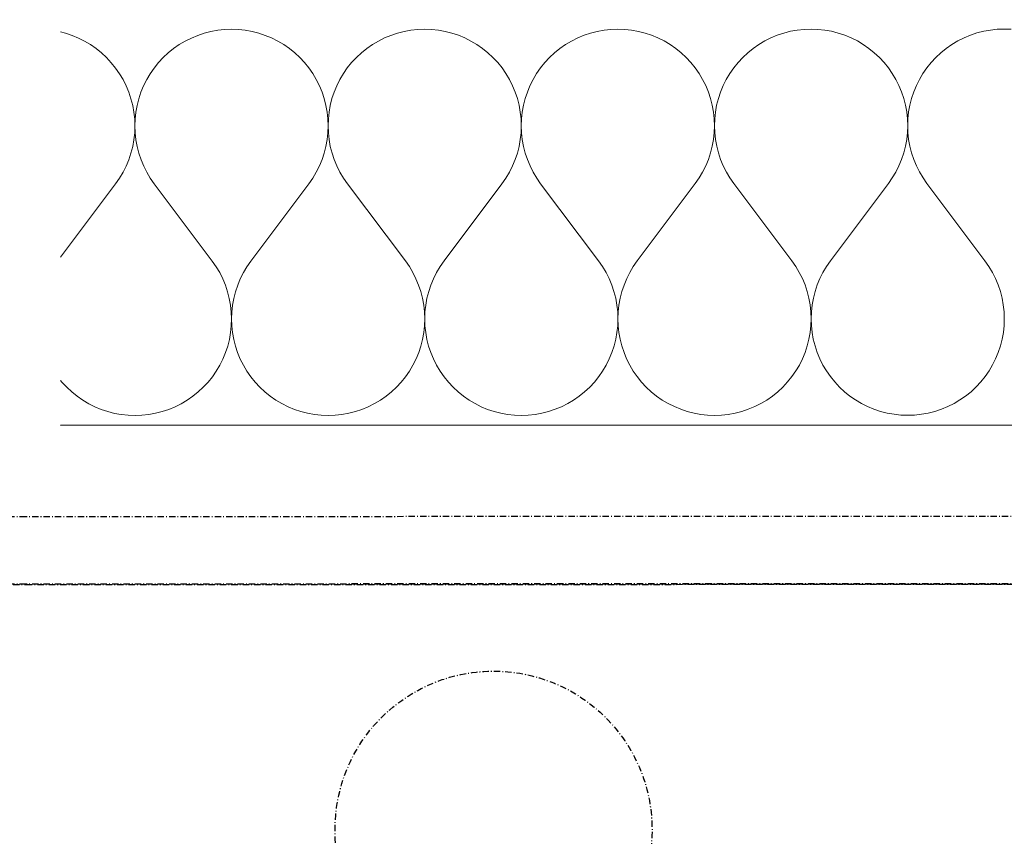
# Model space of a CAD drawing. Header units: millimetres. Extents: x -28017 to 3863, y -4271 to 20239.
# Tile 47 of 105: x -16007 to -15619, y 28 to 350. Entities that reach past the tile are written whole.
import ezdxf

# ---------------------------------------------------------------- set-up
doc = ezdxf.new("R2010")
doc.units = ezdxf.units.MM
doc.header["$MEASUREMENT"] = 0
doc.linetypes.add('Wipeout_Contour', pattern=[1000, 0, -1000])
doc.linetypes.add('Čerchovaná M', pattern=[4.5, 2.5, -0.85, 0.3, -0.85])
for name, color, linetype in [('5._POHLED ZÁPADNÍ_2_Konstrukce - nenosné', 7, 'Continuous'), ('5._POHLED ZÁPADNÍ_2_Nové_Konstrukce - krov', 7, 'Continuous'), ('5._POHLED ZÁPADNÍ_2_Nové_Konstrukce - nosné', 7, 'Continuous'), ('5._POHLED ZÁPADNÍ_2_Nové_Výplně – Řezové', 7, 'Continuous')]:
    doc.layers.add(name, color=color, linetype=linetype)

# ---------------------------------------------------------------- blocks, each defined once
blk = doc.blocks.new('*X3', base_point=(-28336.19, -5790.34))
at = {"layer": '5._POHLED ZÁPADNÍ_2_Nové_Výplně – Řezové', "color": 21, "linetype": 'Continuous', "lineweight": 20, "true_color": 0xffaaaa}
for p, q in [((-15926.63, 345.84), (-15929.34, 345.55)), ((-15923.91, 345.94), (-15926.63, 345.84)), ((-15921.19, 345.84), (-15923.91, 345.94)), ((-15918.49, 345.55), (-15921.19, 345.84)), ((-15850.44, 345.86), (-15853.15, 345.57)), ((-15847.72, 345.96), (-15850.44, 345.86)), ((-15845, 345.86), (-15847.72, 345.96)), ((-15842.3, 345.57), (-15845, 345.86)), ((-15774.25, 345.88), (-15776.95, 345.59)), ((-15771.53, 345.98), (-15774.25, 345.88)), ((-15768.81, 345.89), (-15771.53, 345.98)), ((-15766.11, 345.6), (-15768.81, 345.89)), ((-15700.76, 345.61), (-15703.44, 345.13)), ((-15698.06, 345.91), (-15700.76, 345.61)), ((-15695.34, 346), (-15698.06, 345.91)), ((-15692.62, 345.91), (-15695.34, 346)), ((-15689.92, 345.62), (-15692.62, 345.91)), ((-15687.24, 345.14), (-15689.92, 345.62)), ((-15624.57, 345.64), (-15627.25, 345.15)), ((-15621.87, 345.93), (-15624.57, 345.64)), ((-15619.15, 346.03), (-15621.87, 345.93)), ((-15616.43, 345.93), (-15619.15, 346.03)), ((-15989.37, 344.37), (-15991.35, 344.88)), ((-15986.78, 343.51), (-15989.37, 344.37)), ((-15984.27, 342.47), (-15986.78, 343.51)), ((-15981.84, 341.26), (-15984.27, 342.47)), ((-15939.74, 342.49), (-15942.17, 341.27)), ((-15937.23, 343.53), (-15939.74, 342.49)), ((-15934.65, 344.39), (-15937.23, 343.53)), ((-15932.01, 345.06), (-15934.65, 344.39)), ((-15929.34, 345.55), (-15932.01, 345.06)), ((-15915.81, 345.07), (-15918.49, 345.55)), ((-15913.17, 344.4), (-15915.81, 345.07)), ((-15910.59, 343.54), (-15913.17, 344.4)), ((-15908.08, 342.5), (-15910.59, 343.54)), ((-15905.65, 341.28), (-15908.08, 342.5)), ((-15863.55, 342.51), (-15865.98, 341.29)), ((-15861.04, 343.55), (-15863.55, 342.51)), ((-15858.46, 344.41), (-15861.04, 343.55)), ((-15855.82, 345.09), (-15858.46, 344.41)), ((-15853.15, 345.57), (-15855.82, 345.09)), ((-15839.62, 345.09), (-15842.3, 345.57)), ((-15836.98, 344.42), (-15839.62, 345.09)), ((-15834.4, 343.56), (-15836.98, 344.42)), ((-15831.89, 342.52), (-15834.4, 343.56)), ((-15829.46, 341.3), (-15831.89, 342.52)), ((-15787.36, 342.53), (-15789.79, 341.31)), ((-15784.85, 343.57), (-15787.36, 342.53)), ((-15782.27, 344.43), (-15784.85, 343.57)), ((-15779.63, 345.11), (-15782.27, 344.43)), ((-15776.95, 345.59), (-15779.63, 345.11)), ((-15763.43, 345.11), (-15766.11, 345.6)), ((-15760.79, 344.44), (-15763.43, 345.11)), ((-15758.21, 343.58), (-15760.79, 344.44)), ((-15755.7, 342.54), (-15758.21, 343.58)), ((-15753.27, 341.32), (-15755.7, 342.54)), ((-15711.17, 342.55), (-15713.6, 341.34)), ((-15708.66, 343.6), (-15711.17, 342.55)), ((-15706.08, 344.46), (-15708.66, 343.6)), ((-15703.44, 345.13), (-15706.08, 344.46)), ((-15684.6, 344.46), (-15687.24, 345.14)), ((-15682.02, 343.6), (-15684.6, 344.46)), ((-15679.51, 342.56), (-15682.02, 343.6)), ((-15677.08, 341.35), (-15679.51, 342.56)), ((-15634.98, 342.58), (-15637.41, 341.36)), ((-15632.47, 343.62), (-15634.98, 342.58)), ((-15629.89, 344.48), (-15632.47, 343.62)), ((-15627.25, 345.15), (-15629.89, 344.48)), ((-15979.5, 339.87), (-15981.84, 341.26)), ((-15977.26, 338.32), (-15979.5, 339.87)), ((-15975.14, 336.61), (-15977.26, 338.32)), ((-15946.75, 338.33), (-15948.86, 336.62)), ((-15944.51, 339.88), (-15946.75, 338.33)), ((-15942.17, 341.27), (-15944.51, 339.88)), ((-15903.31, 339.89), (-15905.65, 341.28)), ((-15901.07, 338.34), (-15903.31, 339.89)), ((-15898.95, 336.63), (-15901.07, 338.34)), ((-15870.56, 338.35), (-15872.67, 336.64)), ((-15868.32, 339.9), (-15870.56, 338.35)), ((-15865.98, 341.29), (-15868.32, 339.9)), ((-15827.12, 339.91), (-15829.46, 341.3)), ((-15824.88, 338.36), (-15827.12, 339.91)), ((-15822.76, 336.65), (-15824.88, 338.36)), ((-15794.37, 338.37), (-15796.48, 336.66)), ((-15792.13, 339.92), (-15794.37, 338.37)), ((-15789.79, 341.31), (-15792.13, 339.92)), ((-15750.93, 339.94), (-15753.27, 341.32)), ((-15748.69, 338.38), (-15750.93, 339.94)), ((-15746.57, 336.68), (-15748.69, 338.38)), ((-15718.18, 338.39), (-15720.29, 336.68)), ((-15715.94, 339.95), (-15718.18, 338.39)), ((-15713.6, 341.34), (-15715.94, 339.95)), ((-15674.74, 339.96), (-15677.08, 341.35)), ((-15672.5, 338.41), (-15674.74, 339.96)), ((-15670.38, 336.7), (-15672.5, 338.41)), ((-15641.99, 338.42), (-15644.1, 336.71)), ((-15639.75, 339.97), (-15641.99, 338.42)), ((-15637.41, 341.36), (-15639.75, 339.97)), ((-15973.15, 334.76), (-15975.14, 336.61)), ((-15971.3, 332.76), (-15973.15, 334.76)), ((-15950.85, 334.76), (-15952.71, 332.77)), ((-15948.86, 336.62), (-15950.85, 334.76)), ((-15896.96, 334.78), (-15898.95, 336.63)), ((-15895.11, 332.79), (-15896.96, 334.78)), ((-15874.66, 334.78), (-15876.52, 332.79)), ((-15872.67, 336.64), (-15874.66, 334.78)), ((-15820.77, 334.8), (-15822.76, 336.65)), ((-15818.92, 332.81), (-15820.77, 334.8)), ((-15798.47, 334.81), (-15800.33, 332.81)), ((-15796.48, 336.66), (-15798.47, 334.81)), ((-15744.58, 334.82), (-15746.57, 336.68)), ((-15742.73, 332.83), (-15744.58, 334.82)), ((-15722.28, 334.83), (-15724.14, 332.84)), ((-15720.29, 336.68), (-15722.28, 334.83)), ((-15668.39, 334.85), (-15670.38, 336.7)), ((-15666.54, 332.85), (-15668.39, 334.85)), ((-15646.09, 334.85), (-15647.95, 332.86)), ((-15644.1, 336.71), (-15646.09, 334.85)), ((-15969.59, 330.65), (-15971.3, 332.76)), ((-15968.04, 328.41), (-15969.59, 330.65)), ((-15954.41, 330.65), (-15955.96, 328.41)), ((-15952.71, 332.77), (-15954.41, 330.65)), ((-15893.4, 330.67), (-15895.11, 332.79)), ((-15891.85, 328.43), (-15893.4, 330.67)), ((-15878.22, 330.67), (-15879.77, 328.44)), ((-15876.52, 332.79), (-15878.22, 330.67)), ((-15817.21, 330.69), (-15818.92, 332.81)), ((-15815.66, 328.46), (-15817.21, 330.69)), ((-15802.03, 330.7), (-15803.58, 328.46)), ((-15800.33, 332.81), (-15802.03, 330.7)), ((-15741.02, 330.71), (-15742.73, 332.83)), ((-15739.47, 328.48), (-15741.02, 330.71)), ((-15725.84, 330.72), (-15727.39, 328.48)), ((-15724.14, 332.84), (-15725.84, 330.72)), ((-15664.83, 330.74), (-15666.54, 332.85)), ((-15663.28, 328.5), (-15664.83, 330.74)), ((-15649.65, 330.74), (-15651.2, 328.5)), ((-15647.95, 332.86), (-15649.65, 330.74)), ((-15966.65, 326.07), (-15968.04, 328.41)), ((-15955.96, 328.41), (-15957.35, 326.07)), ((-15890.46, 326.09), (-15891.85, 328.43)), ((-15879.77, 328.44), (-15881.16, 326.1)), ((-15814.27, 326.12), (-15815.66, 328.46)), ((-15803.58, 328.46), (-15804.97, 326.12)), ((-15738.08, 326.14), (-15739.47, 328.48)), ((-15727.39, 328.48), (-15728.78, 326.14)), ((-15661.89, 326.16), (-15663.28, 328.5)), ((-15651.2, 328.5), (-15652.59, 326.16)), ((-15965.44, 323.64), (-15966.65, 326.07)), ((-15964.4, 321.12), (-15965.44, 323.64)), ((-15958.57, 323.64), (-15959.6, 321.13)), ((-15957.35, 326.07), (-15958.57, 323.64)), ((-15889.25, 323.66), (-15890.46, 326.09)), ((-15888.2, 321.15), (-15889.25, 323.66)), ((-15882.38, 323.66), (-15883.41, 321.15)), ((-15881.16, 326.1), (-15882.38, 323.66)), ((-15813.05, 323.68), (-15814.27, 326.12)), ((-15812.01, 321.17), (-15813.05, 323.68)), ((-15806.18, 323.69), (-15807.22, 321.17)), ((-15804.97, 326.12), (-15806.18, 323.69)), ((-15736.86, 323.71), (-15738.08, 326.14)), ((-15735.82, 321.19), (-15736.86, 323.71)), ((-15729.99, 323.71), (-15731.03, 321.19)), ((-15728.78, 326.14), (-15729.99, 323.71)), ((-15660.67, 323.73), (-15661.89, 326.16)), ((-15659.63, 321.21), (-15660.67, 323.73)), ((-15653.8, 323.73), (-15654.84, 321.22)), ((-15652.59, 326.16), (-15653.8, 323.73)), ((-15963.54, 318.54), (-15964.4, 321.12)), ((-15962.86, 315.91), (-15963.54, 318.54)), ((-15960.46, 318.54), (-15961.13, 315.91)), ((-15959.6, 321.13), (-15960.46, 318.54)), ((-15887.35, 318.57), (-15888.2, 321.15)), ((-15886.67, 315.93), (-15887.35, 318.57)), ((-15884.27, 318.57), (-15884.94, 315.93)), ((-15883.41, 321.15), (-15884.27, 318.57)), ((-15811.16, 318.59), (-15812.01, 321.17)), ((-15810.48, 315.95), (-15811.16, 318.59)), ((-15808.08, 318.59), (-15808.75, 315.95)), ((-15807.22, 321.17), (-15808.08, 318.59)), ((-15734.97, 318.61), (-15735.82, 321.19)), ((-15734.29, 315.97), (-15734.97, 318.61)), ((-15731.89, 318.61), (-15732.56, 315.97)), ((-15731.03, 321.19), (-15731.89, 318.61)), ((-15658.77, 318.63), (-15659.63, 321.21)), ((-15658.1, 316), (-15658.77, 318.63)), ((-15655.7, 318.63), (-15656.37, 316)), ((-15654.84, 321.22), (-15655.7, 318.63)), ((-15962.38, 313.23), (-15962.86, 315.91)), ((-15961.13, 315.91), (-15961.61, 313.23)), ((-15886.19, 313.25), (-15886.67, 315.93)), ((-15884.94, 315.93), (-15885.42, 313.25)), ((-15810, 313.27), (-15810.48, 315.95)), ((-15808.75, 315.95), (-15809.23, 313.27)), ((-15733.81, 313.3), (-15734.29, 315.97)), ((-15732.56, 315.97), (-15733.04, 313.3)), ((-15657.62, 313.32), (-15658.1, 316)), ((-15656.37, 316), (-15656.85, 313.32)), ((-15962.09, 310.52), (-15962.38, 313.23)), ((-15961.61, 313.23), (-15961.9, 310.52)), ((-15885.9, 310.55), (-15886.19, 313.25)), ((-15885.42, 313.25), (-15885.71, 310.55)), ((-15809.71, 310.57), (-15810, 313.27)), ((-15809.23, 313.27), (-15809.52, 310.57)), ((-15733.52, 310.59), (-15733.81, 313.3)), ((-15733.04, 313.3), (-15733.33, 310.59)), ((-15657.33, 310.61), (-15657.62, 313.32)), ((-15656.85, 313.32), (-15657.14, 310.61)), ((-15962, 307.81), (-15962.09, 310.52)), ((-15962.09, 305.09), (-15962, 307.81)), ((-15961.9, 310.52), (-15962, 307.81)), ((-15962, 307.81), (-15961.9, 305.09)), ((-15885.81, 307.83), (-15885.9, 310.55)), ((-15885.9, 305.11), (-15885.81, 307.83)), ((-15885.71, 310.55), (-15885.81, 307.83)), ((-15885.81, 307.83), (-15885.71, 305.11)), ((-15809.62, 307.85), (-15809.71, 310.57)), ((-15809.71, 305.13), (-15809.62, 307.85)), ((-15809.52, 310.57), (-15809.62, 307.85)), ((-15809.62, 307.85), (-15809.52, 305.13)), ((-15733.42, 307.87), (-15733.52, 310.59)), ((-15733.52, 305.15), (-15733.42, 307.87)), ((-15733.33, 310.59), (-15733.42, 307.87)), ((-15733.42, 307.87), (-15733.32, 305.15)), ((-15657.23, 307.9), (-15657.33, 310.61)), ((-15657.33, 305.18), (-15657.23, 307.9)), ((-15657.14, 310.61), (-15657.23, 307.9)), ((-15657.23, 307.9), (-15657.13, 305.18)), ((-15962.39, 302.38), (-15962.09, 305.09)), ((-15961.9, 305.09), (-15961.6, 302.38)), ((-15886.2, 302.4), (-15885.9, 305.11)), ((-15885.71, 305.11), (-15885.41, 302.4)), ((-15810.01, 302.43), (-15809.71, 305.13)), ((-15809.52, 305.13), (-15809.22, 302.43)), ((-15733.81, 302.45), (-15733.52, 305.15)), ((-15733.32, 305.15), (-15733.03, 302.45)), ((-15657.62, 302.47), (-15657.33, 305.18)), ((-15657.13, 305.18), (-15656.84, 302.47)), ((-15963.54, 297.07), (-15962.87, 299.71)), ((-15962.87, 299.71), (-15962.39, 302.38)), ((-15961.6, 302.38), (-15961.12, 299.71)), ((-15961.12, 299.71), (-15960.44, 297.07)), ((-15887.35, 297.09), (-15886.68, 299.73)), ((-15886.68, 299.73), (-15886.2, 302.4)), ((-15885.41, 302.4), (-15884.93, 299.73)), ((-15884.93, 299.73), (-15884.25, 297.09)), ((-15811.16, 297.11), (-15810.49, 299.75)), ((-15810.49, 299.75), (-15810.01, 302.43)), ((-15809.22, 302.43), (-15808.74, 299.75)), ((-15808.74, 299.75), (-15808.06, 297.12)), ((-15734.97, 297.14), (-15734.3, 299.77)), ((-15734.3, 299.77), (-15733.81, 302.45)), ((-15733.03, 302.45), (-15732.55, 299.77)), ((-15732.55, 299.77), (-15731.87, 297.14)), ((-15658.78, 297.16), (-15658.11, 299.79)), ((-15658.11, 299.79), (-15657.62, 302.47)), ((-15656.84, 302.47), (-15656.36, 299.8)), ((-15656.36, 299.8), (-15655.68, 297.16)), ((-15964.4, 294.49), (-15963.54, 297.07)), ((-15960.44, 297.07), (-15959.58, 294.49)), ((-15888.21, 294.51), (-15887.35, 297.09)), ((-15884.25, 297.09), (-15883.39, 294.51)), ((-15812.02, 294.53), (-15811.16, 297.11)), ((-15808.06, 297.12), (-15807.2, 294.53)), ((-15735.83, 294.56), (-15734.97, 297.14)), ((-15731.87, 297.14), (-15731.01, 294.56)), ((-15659.64, 294.58), (-15658.78, 297.16)), ((-15655.68, 297.16), (-15654.82, 294.58)), ((-15966.67, 289.54), (-15965.45, 291.98)), ((-15965.45, 291.98), (-15964.4, 294.49)), ((-15959.58, 294.49), (-15958.54, 291.98)), ((-15958.54, 291.98), (-15957.32, 289.55)), ((-15890.48, 289.57), (-15889.26, 292)), ((-15889.26, 292), (-15888.21, 294.51)), ((-15883.39, 294.51), (-15882.35, 292)), ((-15882.35, 292), (-15881.12, 289.57)), ((-15814.29, 289.59), (-15813.07, 292.02)), ((-15813.07, 292.02), (-15812.02, 294.53)), ((-15807.2, 294.53), (-15806.15, 292.02)), ((-15806.15, 292.02), (-15804.93, 289.59)), ((-15738.09, 289.61), (-15736.88, 292.04)), ((-15736.88, 292.04), (-15735.83, 294.56)), ((-15731.01, 294.56), (-15729.96, 292.04)), ((-15729.96, 292.04), (-15728.74, 289.61)), ((-15661.9, 289.63), (-15660.69, 292.07)), ((-15660.69, 292.07), (-15659.64, 294.58)), ((-15654.82, 294.58), (-15653.77, 292.07)), ((-15653.77, 292.07), (-15652.55, 289.64)), ((-15968.06, 287.2), (-15966.67, 289.54)), ((-15957.32, 289.55), (-15955.92, 287.21)), ((-15891.87, 287.23), (-15890.48, 289.57)), ((-15881.12, 289.57), (-15879.73, 287.23)), ((-15815.67, 287.25), (-15814.29, 289.59)), ((-15804.93, 289.59), (-15803.54, 287.25)), ((-15739.48, 287.27), (-15738.09, 289.61)), ((-15728.74, 289.61), (-15727.35, 287.28)), ((-15663.29, 287.29), (-15661.9, 289.63)), ((-15652.55, 289.64), (-15651.16, 287.3)), ((-15991.33, 256), (-15969.61, 284.97)), ((-15969.61, 284.97), (-15968.06, 287.2)), ((-15955.92, 287.21), (-15954.37, 284.98)), ((-15931.5, 254.51), (-15954.37, 284.98)), ((-15916.27, 254.51), (-15893.42, 284.99)), ((-15893.42, 284.99), (-15891.87, 287.23)), ((-15879.73, 287.23), (-15878.18, 285)), ((-15855.31, 254.53), (-15878.18, 285)), ((-15840.08, 254.53), (-15817.23, 285.02)), ((-15817.23, 285.02), (-15815.67, 287.25)), ((-15803.54, 287.25), (-15801.99, 285.02)), ((-15779.12, 254.55), (-15801.99, 285.02)), ((-15763.89, 254.56), (-15741.04, 285.04)), ((-15741.04, 285.04), (-15739.48, 287.27)), ((-15727.35, 287.28), (-15725.8, 285.04)), ((-15702.93, 254.57), (-15725.8, 285.04)), ((-15687.69, 254.58), (-15664.85, 285.06)), ((-15664.85, 285.06), (-15663.29, 287.29)), ((-15651.16, 287.3), (-15649.61, 285.07)), ((-15626.74, 254.6), (-15649.61, 285.07)), ((-15929.95, 252.27), (-15931.5, 254.51)), ((-15916.27, 254.51), (-15917.82, 252.28)), ((-15853.76, 252.3), (-15855.31, 254.53)), ((-15840.08, 254.53), (-15841.63, 252.3)), ((-15777.57, 252.32), (-15779.12, 254.55)), ((-15763.89, 254.56), (-15765.44, 252.32)), ((-15701.38, 252.34), (-15702.93, 254.57)), ((-15687.69, 254.58), (-15689.25, 252.34)), ((-15625.19, 252.36), (-15626.74, 254.6)), ((-15928.56, 249.93), (-15929.95, 252.27)), ((-15927.34, 247.5), (-15928.56, 249.93)), ((-15919.21, 249.94), (-15920.43, 247.51)), ((-15917.82, 252.28), (-15919.21, 249.94)), ((-15852.37, 249.96), (-15853.76, 252.3)), ((-15851.15, 247.53), (-15852.37, 249.96)), ((-15843.02, 249.96), (-15844.24, 247.53)), ((-15841.63, 252.3), (-15843.02, 249.96)), ((-15776.18, 249.98), (-15777.57, 252.32)), ((-15774.96, 247.55), (-15776.18, 249.98)), ((-15766.83, 249.98), (-15768.05, 247.55)), ((-15765.44, 252.32), (-15766.83, 249.98)), ((-15699.99, 250), (-15701.38, 252.34)), ((-15698.77, 247.57), (-15699.99, 250)), ((-15690.64, 250), (-15691.86, 247.57)), ((-15689.25, 252.34), (-15690.64, 250)), ((-15623.8, 250.02), (-15625.19, 252.36)), ((-15622.58, 247.59), (-15623.8, 250.02)), ((-15926.29, 244.99), (-15927.34, 247.5)), ((-15925.43, 242.41), (-15926.29, 244.99)), ((-15921.47, 244.99), (-15922.33, 242.41)), ((-15920.43, 247.51), (-15921.47, 244.99)), ((-15850.1, 245.01), (-15851.15, 247.53)), ((-15849.24, 242.43), (-15850.1, 245.01)), ((-15845.28, 245.02), (-15846.14, 242.43)), ((-15844.24, 247.53), (-15845.28, 245.02)), ((-15773.91, 245.04), (-15774.96, 247.55)), ((-15773.05, 242.46), (-15773.91, 245.04)), ((-15769.09, 245.04), (-15769.95, 242.46)), ((-15768.05, 247.55), (-15769.09, 245.04)), ((-15697.72, 245.06), (-15698.77, 247.57)), ((-15696.86, 242.48), (-15697.72, 245.06)), ((-15692.9, 245.06), (-15693.76, 242.48)), ((-15691.86, 247.57), (-15692.9, 245.06)), ((-15621.53, 245.08), (-15622.58, 247.59)), ((-15620.67, 242.5), (-15621.53, 245.08)), ((-15924.76, 239.78), (-15925.43, 242.41)), ((-15922.33, 242.41), (-15923, 239.78)), ((-15848.57, 239.8), (-15849.24, 242.43)), ((-15846.14, 242.43), (-15846.81, 239.8)), ((-15772.38, 239.82), (-15773.05, 242.46)), ((-15769.95, 242.46), (-15770.62, 239.82)), ((-15696.19, 239.84), (-15696.86, 242.48)), ((-15693.76, 242.48), (-15694.43, 239.84)), ((-15620, 239.87), (-15620.67, 242.5)), ((-15924.27, 237.1), (-15924.76, 239.78)), ((-15923.98, 234.39), (-15924.27, 237.1)), ((-15923.49, 237.1), (-15923.78, 234.39)), ((-15923, 239.78), (-15923.49, 237.1)), ((-15848.08, 237.12), (-15848.57, 239.8)), ((-15847.79, 234.42), (-15848.08, 237.12)), ((-15847.3, 237.12), (-15847.59, 234.42)), ((-15846.81, 239.8), (-15847.3, 237.12)), ((-15771.89, 237.14), (-15772.38, 239.82)), ((-15771.6, 234.44), (-15771.89, 237.14)), ((-15771.11, 237.14), (-15771.4, 234.44)), ((-15770.62, 239.82), (-15771.11, 237.14)), ((-15695.7, 237.17), (-15696.19, 239.84)), ((-15695.41, 234.46), (-15695.7, 237.17)), ((-15694.92, 237.17), (-15695.21, 234.46)), ((-15694.43, 239.84), (-15694.92, 237.17)), ((-15619.51, 237.19), (-15620, 239.87)), ((-15619.22, 234.48), (-15619.51, 237.19)), ((-15923.88, 231.68), (-15923.98, 234.39)), ((-15923.78, 234.39), (-15923.88, 231.68)), ((-15847.69, 231.7), (-15847.79, 234.42)), ((-15847.59, 234.42), (-15847.69, 231.7)), ((-15771.5, 231.72), (-15771.6, 234.44)), ((-15771.4, 234.44), (-15771.5, 231.72)), ((-15695.31, 231.74), (-15695.41, 234.46)), ((-15695.21, 234.46), (-15695.31, 231.74)), ((-15619.12, 231.77), (-15619.22, 234.48)), ((-15923.97, 228.96), (-15923.88, 231.68)), ((-15923.88, 231.68), (-15923.78, 228.96)), ((-15847.78, 228.98), (-15847.69, 231.7)), ((-15847.69, 231.7), (-15847.59, 228.98)), ((-15771.59, 229), (-15771.5, 231.72)), ((-15771.5, 231.72), (-15771.4, 229)), ((-15695.4, 229.02), (-15695.31, 231.74)), ((-15695.31, 231.74), (-15695.21, 229.02)), ((-15619.21, 229.05), (-15619.12, 231.77)), ((-15924.74, 223.57), (-15924.26, 226.25)), ((-15924.26, 226.25), (-15923.97, 228.96)), ((-15923.78, 228.96), (-15923.49, 226.25)), ((-15923.49, 226.25), (-15923.01, 223.57)), ((-15848.55, 223.6), (-15848.07, 226.27)), ((-15848.07, 226.27), (-15847.78, 228.98)), ((-15847.59, 228.98), (-15847.3, 226.27)), ((-15847.3, 226.27), (-15846.82, 223.6)), ((-15772.36, 223.62), (-15771.88, 226.3)), ((-15771.88, 226.3), (-15771.59, 229)), ((-15771.4, 229), (-15771.11, 226.3)), ((-15771.11, 226.3), (-15770.63, 223.62)), ((-15696.17, 223.64), (-15695.69, 226.32)), ((-15695.69, 226.32), (-15695.4, 229.02)), ((-15695.21, 229.02), (-15694.92, 226.32)), ((-15694.92, 226.32), (-15694.44, 223.64)), ((-15619.98, 223.66), (-15619.5, 226.34)), ((-15619.5, 226.34), (-15619.21, 229.05)), ((-15925.41, 220.94), (-15924.74, 223.57)), ((-15923.01, 223.57), (-15922.34, 220.94)), ((-15849.22, 220.96), (-15848.55, 223.6)), ((-15846.82, 223.6), (-15846.15, 220.96)), ((-15773.03, 220.98), (-15772.36, 223.62)), ((-15770.63, 223.62), (-15769.96, 220.98)), ((-15696.84, 221), (-15696.17, 223.64)), ((-15694.44, 223.64), (-15693.77, 221.01)), ((-15620.65, 221.03), (-15619.98, 223.66)), ((-15927.31, 215.84), (-15926.27, 218.36)), ((-15926.27, 218.36), (-15925.41, 220.94)), ((-15922.34, 220.94), (-15921.48, 218.36)), ((-15921.48, 218.36), (-15920.44, 215.84)), ((-15851.12, 215.86), (-15850.08, 218.38)), ((-15850.08, 218.38), (-15849.22, 220.96)), ((-15846.15, 220.96), (-15845.29, 218.38)), ((-15845.29, 218.38), (-15844.25, 215.87)), ((-15774.93, 215.89), (-15773.89, 218.4)), ((-15773.89, 218.4), (-15773.03, 220.98)), ((-15769.96, 220.98), (-15769.1, 218.4)), ((-15769.1, 218.4), (-15768.06, 215.89)), ((-15698.74, 215.91), (-15697.7, 218.42)), ((-15697.7, 218.42), (-15696.84, 221)), ((-15693.77, 221.01), (-15692.91, 218.42)), ((-15692.91, 218.42), (-15691.87, 215.91)), ((-15622.55, 215.93), (-15621.51, 218.44)), ((-15621.51, 218.44), (-15620.65, 221.03)), ((-15928.52, 213.41), (-15927.31, 215.84)), ((-15920.44, 215.84), (-15919.22, 213.41)), ((-15852.33, 213.43), (-15851.12, 215.86)), ((-15844.25, 215.87), (-15843.03, 213.43)), ((-15776.14, 213.45), (-15774.93, 215.89)), ((-15768.06, 215.89), (-15766.84, 213.45)), ((-15699.95, 213.47), (-15698.74, 215.91)), ((-15691.87, 215.91), (-15690.65, 213.48)), ((-15623.76, 213.5), (-15622.55, 215.93)), ((-15931.46, 208.83), (-15929.91, 211.07)), ((-15929.91, 211.07), (-15928.52, 213.41)), ((-15919.22, 213.41), (-15917.83, 211.07)), ((-15917.83, 211.07), (-15916.28, 208.84)), ((-15855.27, 208.85), (-15853.72, 211.09)), ((-15853.72, 211.09), (-15852.33, 213.43)), ((-15843.03, 213.43), (-15841.64, 211.09)), ((-15841.64, 211.09), (-15840.09, 208.86)), ((-15779.08, 208.88), (-15777.53, 211.11)), ((-15777.53, 211.11), (-15776.14, 213.45)), ((-15766.84, 213.45), (-15765.45, 211.11)), ((-15765.45, 211.11), (-15763.9, 208.88)), ((-15702.89, 208.9), (-15701.34, 211.13)), ((-15701.34, 211.13), (-15699.95, 213.47)), ((-15690.65, 213.48), (-15689.26, 211.14)), ((-15689.26, 211.14), (-15687.71, 208.9)), ((-15626.7, 208.92), (-15625.15, 211.16)), ((-15625.15, 211.16), (-15623.76, 213.5)), ((-15991.31, 207.37), (-15990.77, 206.69)), ((-15990.77, 206.69), (-15988.91, 204.7)), ((-15935.02, 204.72), (-15933.17, 206.71)), ((-15933.17, 206.71), (-15931.46, 208.83)), ((-15916.28, 208.84), (-15914.57, 206.72)), ((-15914.57, 206.72), (-15912.72, 204.73)), ((-15858.83, 204.74), (-15856.98, 206.73)), ((-15856.98, 206.73), (-15855.27, 208.85)), ((-15840.09, 208.86), (-15838.38, 206.74)), ((-15838.38, 206.74), (-15836.53, 204.75)), ((-15782.64, 204.76), (-15780.79, 206.76)), ((-15780.79, 206.76), (-15779.08, 208.88)), ((-15763.9, 208.88), (-15762.19, 206.76)), ((-15762.19, 206.76), (-15760.34, 204.77)), ((-15706.45, 204.79), (-15704.6, 206.78)), ((-15704.6, 206.78), (-15702.89, 208.9)), ((-15687.71, 208.9), (-15686, 206.78)), ((-15686, 206.78), (-15684.15, 204.79)), ((-15630.26, 204.81), (-15628.41, 206.8)), ((-15628.41, 206.8), (-15626.7, 208.92)), ((-15988.91, 204.7), (-15986.92, 202.85)), ((-15986.92, 202.85), (-15984.8, 201.14)), ((-15939.13, 201.16), (-15937.01, 202.86)), ((-15937.01, 202.86), (-15935.02, 204.72)), ((-15912.72, 204.73), (-15910.73, 202.87)), ((-15910.73, 202.87), (-15908.61, 201.16)), ((-15862.94, 201.18), (-15860.82, 202.89)), ((-15860.82, 202.89), (-15858.83, 204.74)), ((-15836.53, 204.75), (-15834.54, 202.89)), ((-15834.54, 202.89), (-15832.42, 201.19)), ((-15786.75, 201.2), (-15784.63, 202.91)), ((-15784.63, 202.91), (-15782.64, 204.76)), ((-15760.34, 204.77), (-15758.35, 202.92)), ((-15758.35, 202.92), (-15756.23, 201.21)), ((-15710.56, 201.22), (-15708.44, 202.93)), ((-15708.44, 202.93), (-15706.45, 204.79)), ((-15684.15, 204.79), (-15682.16, 202.94)), ((-15682.16, 202.94), (-15680.04, 201.23)), ((-15634.37, 201.25), (-15632.25, 202.95)), ((-15632.25, 202.95), (-15630.26, 204.81)), ((-15984.8, 201.14), (-15982.57, 199.59)), ((-15982.57, 199.59), (-15980.23, 198.2)), ((-15980.23, 198.2), (-15977.79, 196.99)), ((-15946.13, 196.99), (-15943.7, 198.21)), ((-15943.7, 198.21), (-15941.36, 199.6)), ((-15941.36, 199.6), (-15939.13, 201.16)), ((-15908.61, 201.16), (-15906.38, 199.61)), ((-15906.38, 199.61), (-15904.04, 198.23)), ((-15904.04, 198.23), (-15901.6, 197.01)), ((-15869.94, 197.02), (-15867.51, 198.24)), ((-15867.51, 198.24), (-15865.17, 199.63)), ((-15865.17, 199.63), (-15862.94, 201.18)), ((-15832.42, 201.19), (-15830.19, 199.64)), ((-15830.19, 199.64), (-15827.85, 198.25)), ((-15827.85, 198.25), (-15825.41, 197.03)), ((-15793.75, 197.04), (-15791.32, 198.26)), ((-15791.32, 198.26), (-15788.98, 199.65)), ((-15788.98, 199.65), (-15786.75, 201.2)), ((-15756.23, 201.21), (-15754, 199.66)), ((-15754, 199.66), (-15751.66, 198.27)), ((-15751.66, 198.27), (-15749.22, 197.05)), ((-15717.56, 197.06), (-15715.13, 198.28)), ((-15715.13, 198.28), (-15712.79, 199.67)), ((-15712.79, 199.67), (-15710.56, 201.22)), ((-15680.04, 201.23), (-15677.81, 199.68)), ((-15677.81, 199.68), (-15675.47, 198.29)), ((-15675.47, 198.29), (-15673.03, 197.07)), ((-15641.37, 197.08), (-15638.94, 198.3)), ((-15638.94, 198.3), (-15636.6, 199.69)), ((-15636.6, 199.69), (-15634.37, 201.25)), ((-15977.79, 196.99), (-15975.28, 195.94)), ((-15975.28, 195.94), (-15972.7, 195.09)), ((-15972.7, 195.09), (-15970.06, 194.41)), ((-15970.06, 194.41), (-15967.39, 193.93)), ((-15956.54, 193.93), (-15953.86, 194.42)), ((-15953.86, 194.42), (-15951.23, 195.09)), ((-15951.23, 195.09), (-15948.65, 195.95)), ((-15948.65, 195.95), (-15946.13, 196.99)), ((-15901.6, 197.01), (-15899.09, 195.97)), ((-15899.09, 195.97), (-15896.51, 195.11)), ((-15896.51, 195.11), (-15893.87, 194.44)), ((-15893.87, 194.44), (-15891.2, 193.95)), ((-15880.35, 193.96), (-15877.67, 194.44)), ((-15877.67, 194.44), (-15875.04, 195.11)), ((-15875.04, 195.11), (-15872.45, 195.97)), ((-15872.45, 195.97), (-15869.94, 197.02)), ((-15825.41, 197.03), (-15822.9, 195.99)), ((-15822.9, 195.99), (-15820.32, 195.13)), ((-15820.32, 195.13), (-15817.68, 194.46)), ((-15817.68, 194.46), (-15815.01, 193.98)), ((-15804.16, 193.98), (-15801.48, 194.46)), ((-15801.48, 194.46), (-15798.85, 195.14)), ((-15798.85, 195.14), (-15796.26, 196)), ((-15796.26, 196), (-15793.75, 197.04)), ((-15749.22, 197.05), (-15746.71, 196.01)), ((-15746.71, 196.01), (-15744.13, 195.15)), ((-15744.13, 195.15), (-15741.49, 194.48)), ((-15741.49, 194.48), (-15738.81, 194)), ((-15727.97, 194), (-15725.29, 194.49)), ((-15725.29, 194.49), (-15722.65, 195.16)), ((-15722.65, 195.16), (-15720.07, 196.02)), ((-15720.07, 196.02), (-15717.56, 197.06)), ((-15673.03, 197.07), (-15670.52, 196.03)), ((-15670.52, 196.03), (-15667.94, 195.18)), ((-15667.94, 195.18), (-15665.3, 194.5)), ((-15665.3, 194.5), (-15662.62, 194.02)), ((-15651.78, 194.02), (-15649.1, 194.51)), ((-15649.1, 194.51), (-15646.46, 195.18)), ((-15646.46, 195.18), (-15643.88, 196.04)), ((-15643.88, 196.04), (-15641.37, 197.08)), ((-15967.39, 193.93), (-15964.68, 193.64)), ((-15964.68, 193.64), (-15961.96, 193.54)), ((-15961.96, 193.54), (-15959.24, 193.64)), ((-15959.24, 193.64), (-15956.54, 193.93)), ((-15891.2, 193.95), (-15888.49, 193.66)), ((-15888.49, 193.66), (-15885.77, 193.57)), ((-15885.77, 193.57), (-15883.05, 193.66)), ((-15883.05, 193.66), (-15880.35, 193.96)), ((-15815.01, 193.98), (-15812.3, 193.69)), ((-15812.3, 193.69), (-15809.58, 193.59)), ((-15809.58, 193.59), (-15806.86, 193.69)), ((-15806.86, 193.69), (-15804.16, 193.98)), ((-15738.81, 194), (-15736.11, 193.71)), ((-15736.11, 193.71), (-15733.39, 193.61)), ((-15733.39, 193.61), (-15730.67, 193.71)), ((-15730.67, 193.71), (-15727.97, 194)), ((-15662.62, 194.02), (-15659.92, 193.73)), ((-15659.92, 193.73), (-15657.2, 193.63)), ((-15657.2, 193.63), (-15654.48, 193.73)), ((-15654.48, 193.73), (-15651.78, 194.02))]:
    blk.add_line(p, q, dxfattribs=at)

msp = doc.modelspace()

# ---------------------------------------------------------------- linework, layer by layer
at = {"layer": '5._POHLED ZÁPADNÍ_2_Nové_Konstrukce - krov', "color": 1, "linetype": 'Čerchovaná M', "lineweight": 25, "flags": 128}
msp.add_lwpolyline([(-15832.48, -31.15, -1), (-15808.64, 91.55, -1)], format="xyb", close=True, dxfattribs=at)
at = {"layer": '5._POHLED ZÁPADNÍ_2_Nové_Konstrukce - nosné', "color": 1, "linetype": 'Čerchovaná M', "lineweight": 25}
for p, q in [((-10060.03, 128.79), (-16004.97, 127.04)), ((-10060.03, 128.7), (-16004.97, 126.95)), ((-16004.97, 127.04), (-20640.55, 127.04)), ((-16004.97, 126.95), (-20640.55, 126.96))]:
    msp.add_line(p, q, dxfattribs=at)
at = {"layer": '5._POHLED ZÁPADNÍ_2_Nové_Konstrukce - nosné', "color": 1, "linetype": 'Čerchovaná M', "lineweight": 25, "flags": 128}
for points in [[(-10060.04, 155.35), (-16004.97, 153.6)], [(-16004.97, 153.6), (-20640.55, 153.61)], [(-16004.97, 126.87), (-10060.03, 128.62)], [(-20640.55, 126.87), (-16004.97, 126.87)]]:
    msp.add_lwpolyline(points, dxfattribs=at)

# ---------------------------------------------------------------- wipeouts: each hides what was drawn before it
at = {"color": 254, "linetype": 'Wipeout_Contour', "lineweight": 0, "ltscale": 61715.391257}
msp.add_wipeout([(-14861.24, 350.06), (-15991.35, 349.73), (-15991.31, 189.73), (-14861.2, 190.06)], dxfattribs=at).dxf.layer = '5._POHLED ZÁPADNÍ_2_Nové_Výplně – Řezové'

# ---------------------------------------------------------------- next in the draw order: linework, layer by layer
at = {"layer": '5._POHLED ZÁPADNÍ_2_Nové_Konstrukce - nosné', "color": 1, "linetype": 'Continuous', "lineweight": 25, "flags": 128}
msp.add_lwpolyline([(-15991.31, 189.73), (-14861.2, 190.06)], dxfattribs=at)

# ---------------------------------------------------------------- next in the draw order: block references
at = {"layer": '5._POHLED ZÁPADNÍ_2_Konstrukce - nenosné', "color": 9, "linetype": 'Continuous', "lineweight": 13}
msp.add_blockref('*X3', (-28336.19, -5790.34), dxfattribs=at)

doc.saveas('drawing.dxf')
